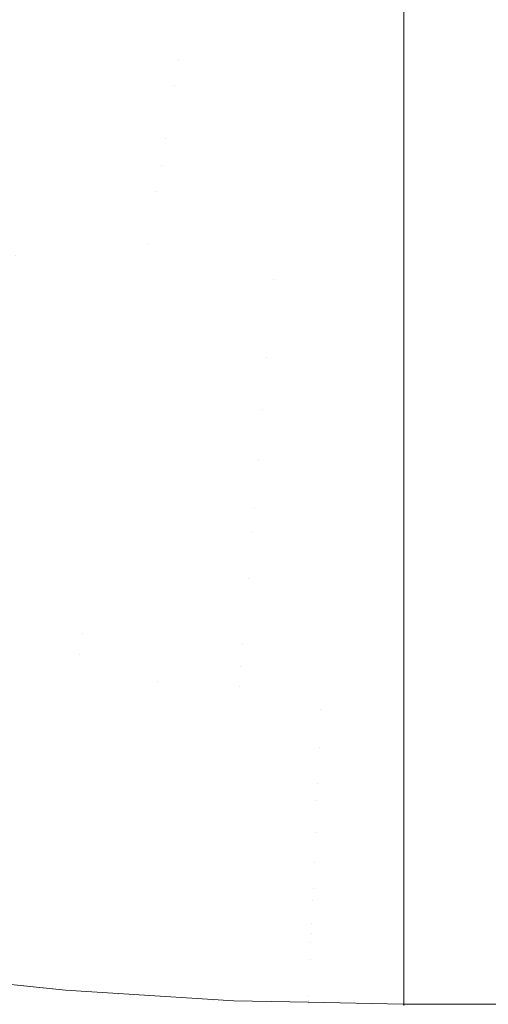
# Model space of a CAD drawing. Header units: centimetres. Extents: x -35.1 to 36.2, y 3.4 to 5.2.
# Tile 149 of 256: x -10.9076 to -10.8666, y 3.7002 to 3.7864. Entities that reach past the tile are written whole.
import ezdxf

# ---------------------------------------------------------------- set-up
doc = ezdxf.new("R2010")
doc.units = ezdxf.units.CM
doc.header["$LTSCALE"] = 2.54
doc.layers.add('Lucido design-1', color=7, linetype='Continuous')

# ---------------------------------------------------------------- blocks, each defined once
blk = doc.blocks.new('Gruppo-4-1')
at = {"color": 7, "linetype": 'Continuous', "lineweight": 9}
blk.add_3dface([(-34.952766, 5.100212, -1872.215514), (-34.952766, 3.500212, -1872.215514), (36.079692, 3.500212, -1872.215514), (36.079692, 5.100212, -1872.215514)], dxfattribs=at)
for points, invisible_edges in [([(-10.912124, 3.787899, -1872.616783), (-10.911364, 3.790137, -1872.616439), (-10.873967, 3.787159, -1872.61637), (-10.873967, 3.784337, -1872.616804)], 11), ([(-10.893654, 3.782936, -1872.617183), (-10.912887, 3.785653, -1872.617183), (-10.912124, 3.787899, -1872.616783)], 11), ([(-10.893654, 3.782936, -1872.617183), (-10.912124, 3.787899, -1872.616783), (-10.873967, 3.784337, -1872.616804)], 11), ([(-10.873967, 3.784337, -1872.616804), (-10.873967, 3.787159, -1872.61637), (12.000892, 3.787159, -1872.61637), (12.000892, 3.784337, -1872.616804)], 10), ([(-10.913653, 3.783399, -1872.617642), (-10.912887, 3.785653, -1872.617183), (-10.893654, 3.782936, -1872.617183), (-10.894041, 3.780629, -1872.617642)], 15), ([(-10.873967, 3.784337, -1872.616804), (-10.873967, 3.782847, -1872.617033), (-10.893654, 3.782936, -1872.617183)], 10), ([(12.000892, 3.784337, -1872.616804), (12.000892, 3.782847, -1872.617033), (-10.873967, 3.782847, -1872.617033), (-10.873967, 3.784337, -1872.616804)], 10), ([(-10.894041, 3.780629, -1872.617642), (-10.894429, 3.778318, -1872.61816), (-10.91442, 3.781142, -1872.61816), (-10.913653, 3.783399, -1872.617642)], 15), ([(-10.894041, 3.780629, -1872.617642), (-10.893654, 3.782936, -1872.617183), (-10.873967, 3.782019, -1872.617198), (-10.873967, 3.778568, -1872.617884)], 11), ([(-10.873967, 3.782847, -1872.617033), (-10.873967, 3.782019, -1872.617198), (-10.893654, 3.782936, -1872.617183)], 10), ([(-10.873967, 3.782019, -1872.617198), (-10.873967, 3.782847, -1872.617033), (12.000892, 3.782847, -1872.617033), (12.000892, 3.782019, -1872.617198)], 10), ([(12.000892, 3.782019, -1872.617198), (12.000892, 3.778568, -1872.617884), (-10.873967, 3.778568, -1872.617884), (-10.873967, 3.782019, -1872.617198)], 10), ([(-10.915188, 3.778881, -1872.618737), (-10.91442, 3.781142, -1872.61816), (-10.894429, 3.778318, -1872.61816), (-10.894818, 3.776003, -1872.618737)], 15), ([(-10.873967, 3.778568, -1872.617884), (-10.894429, 3.778318, -1872.61816), (-10.894041, 3.780629, -1872.617642)], 11), ([(-10.894818, 3.776003, -1872.618737), (-10.895206, 3.773689, -1872.619374), (-10.915956, 3.77662, -1872.619374), (-10.915188, 3.778881, -1872.618737)], 15), ([(-10.894818, 3.776003, -1872.618737), (-10.894429, 3.778318, -1872.61816), (-10.873967, 3.778568, -1872.617884), (-10.873967, 3.77433, -1872.618921)], 11), ([(12.000892, 3.77433, -1872.618921), (-10.873967, 3.77433, -1872.618921), (-10.873967, 3.778568, -1872.617884), (12.000892, 3.778568, -1872.617884)], 5), ([(-10.916723, 3.77436, -1872.620072), (-10.915956, 3.77662, -1872.619374), (-10.895206, 3.773689, -1872.619374), (-10.895595, 3.771375, -1872.620072)], 15), ([(-10.873967, 3.77433, -1872.618921), (-10.895206, 3.773689, -1872.619374), (-10.894818, 3.776003, -1872.618737)], 11), ([(-10.895595, 3.771375, -1872.620072), (-10.895983, 3.769066, -1872.620832), (-10.91749, 3.772104, -1872.620832), (-10.916723, 3.77436, -1872.620072)], 15), ([(-10.895206, 3.773689, -1872.619374), (-10.873967, 3.77433, -1872.618921), (-10.873967, 3.770141, -1872.620142)], 9), ([(12.000892, 3.770141, -1872.620142), (-10.873967, 3.770141, -1872.620142), (-10.873967, 3.77433, -1872.618921), (12.000892, 3.77433, -1872.618921)], 5), ([(-10.873967, 3.770141, -1872.620142), (-10.895595, 3.771375, -1872.620072), (-10.895206, 3.773689, -1872.619374)], 11), ([(-10.918254, 3.769854, -1872.621652), (-10.91749, 3.772104, -1872.620832), (-10.895983, 3.769066, -1872.620832), (-10.896369, 3.766762, -1872.621652)], 15), ([(-10.873967, 3.76601, -1872.621545), (-10.895983, 3.769066, -1872.620832), (-10.895595, 3.771375, -1872.620072)], 11), ([(-10.895595, 3.771375, -1872.620072), (-10.873967, 3.770141, -1872.620142), (-10.873967, 3.76601, -1872.621545)], 9), ([(-10.907983, 3.765786, -1872.622535), (-10.918254, 3.769854, -1872.621652), (-10.896369, 3.766762, -1872.621652)], 11), ([(12.000892, 3.76601, -1872.621545), (-10.873967, 3.76601, -1872.621545), (-10.873967, 3.770141, -1872.620142), (12.000892, 3.770141, -1872.620142)], 5), ([(-10.896369, 3.766762, -1872.621652), (-10.895983, 3.769066, -1872.620832), (-10.873967, 3.76601, -1872.621545), (-10.873967, 3.765718, -1872.621658)], 11), ([(-10.896369, 3.766762, -1872.621652), (-10.896754, 3.764467, -1872.622535), (-10.907983, 3.765786, -1872.622535)], 11), ([(-10.885394, 3.763669, -1872.622535), (-10.896754, 3.764467, -1872.622535), (-10.896369, 3.766762, -1872.621652)], 11), ([(-10.885394, 3.763669, -1872.622535), (-10.896369, 3.766762, -1872.621652), (-10.873967, 3.765718, -1872.621658)], 11), ([(-10.907983, 3.765786, -1872.622535), (-10.896754, 3.764467, -1872.622535), (-10.897138, 3.762183, -1872.62348), (-10.908555, 3.763524, -1872.62348)], 15), ([(-10.873967, 3.765718, -1872.621658), (-10.873967, 3.76341, -1872.622556), (-10.885394, 3.763669, -1872.622535)], 10), ([(-10.873967, 3.765718, -1872.621658), (-10.873967, 3.76601, -1872.621545), (12.000892, 3.76601, -1872.621545), (12.000892, 3.765718, -1872.621658)], 10), ([(12.000892, 3.765718, -1872.621658), (12.000892, 3.76341, -1872.622556), (-10.873967, 3.76341, -1872.622556), (-10.873967, 3.765718, -1872.621658)], 10), ([(-10.885586, 3.761372, -1872.62348), (-10.897138, 3.762183, -1872.62348), (-10.896754, 3.764467, -1872.622535), (-10.885394, 3.763669, -1872.622535)], 15), ([(-10.873967, 3.761944, -1872.623126), (-10.885586, 3.761372, -1872.62348), (-10.885394, 3.763669, -1872.622535)], 11), ([(-10.885394, 3.763669, -1872.622535), (-10.873967, 3.76341, -1872.622556), (-10.873967, 3.761944, -1872.623126)], 9), ([(-10.908555, 3.763524, -1872.62348), (-10.897138, 3.762183, -1872.62348), (-10.897519, 3.759912, -1872.624487), (-10.909124, 3.761275, -1872.624487)], 15), ([(12.000892, 3.76341, -1872.622556), (12.000892, 3.761944, -1872.623126), (-10.873967, 3.761944, -1872.623126), (-10.873967, 3.76341, -1872.622556)], 10), ([(-10.885778, 3.759087, -1872.624487), (-10.897519, 3.759912, -1872.624487), (-10.897138, 3.762183, -1872.62348), (-10.885586, 3.761372, -1872.62348)], 15), ([(-10.885586, 3.761372, -1872.62348), (-10.873967, 3.761944, -1872.623126), (-10.873967, 3.75795, -1872.624883), (-10.885778, 3.759087, -1872.624487)], 13), ([(12.000892, 3.75795, -1872.624883), (-10.873967, 3.75795, -1872.624883), (-10.873967, 3.761944, -1872.623126), (12.000892, 3.761944, -1872.623126)], 5), ([(-10.909124, 3.761275, -1872.624487), (-10.897519, 3.759912, -1872.624487), (-10.897898, 3.757656, -1872.625555), (-10.90969, 3.759041, -1872.625555)], 15), ([(-10.885967, 3.756818, -1872.625555), (-10.897898, 3.757656, -1872.625555), (-10.897519, 3.759912, -1872.624487), (-10.885778, 3.759087, -1872.624487)], 15), ([(-10.90969, 3.759041, -1872.625555), (-10.897898, 3.757656, -1872.625555), (-10.898274, 3.755418, -1872.626686), (-10.91025, 3.756825, -1872.626686)], 15), ([(-10.885778, 3.759087, -1872.624487), (-10.873967, 3.75795, -1872.624883), (-10.885967, 3.756818, -1872.625555)], 11), ([(-10.886156, 3.754567, -1872.626686), (-10.898274, 3.755418, -1872.626686), (-10.897898, 3.757656, -1872.625555), (-10.885967, 3.756818, -1872.625555)], 15), ([(-10.885967, 3.756818, -1872.625555), (-10.873967, 3.75795, -1872.624883), (-10.873967, 3.754037, -1872.626813)], 9), ([(12.000892, 3.754037, -1872.626813), (-10.873967, 3.754037, -1872.626813), (-10.873967, 3.75795, -1872.624883), (12.000892, 3.75795, -1872.624883)], 5), ([(-10.910806, 3.75463, -1872.627877), (-10.91025, 3.756825, -1872.626686), (-10.898274, 3.755418, -1872.626686), (-10.898646, 3.753201, -1872.627877)], 15), ([(-10.873967, 3.754037, -1872.626813), (-10.886156, 3.754567, -1872.626686), (-10.885967, 3.756818, -1872.625555)], 11), ([(-10.898646, 3.753201, -1872.627877), (-10.898274, 3.755418, -1872.626686), (-10.886156, 3.754567, -1872.626686), (-10.886343, 3.752337, -1872.627877)], 15), ([(-10.898646, 3.753201, -1872.627877), (-10.899014, 3.751006, -1872.62913), (-10.911356, 3.752456, -1872.62913), (-10.910806, 3.75463, -1872.627877)], 15), ([(-10.886343, 3.752337, -1872.627877), (-10.886156, 3.754567, -1872.626686), (-10.873967, 3.754037, -1872.626813)], 11), ([(-10.886343, 3.752337, -1872.627877), (-10.886527, 3.750129, -1872.62913), (-10.899014, 3.751006, -1872.62913), (-10.898646, 3.753201, -1872.627877)], 15), ([(-10.873967, 3.754037, -1872.626813), (-10.873967, 3.750212, -1872.628911), (-10.886343, 3.752337, -1872.627877)], 10), ([(12.000892, 3.750212, -1872.628911), (-10.873967, 3.750212, -1872.628911), (-10.873967, 3.754037, -1872.626813), (12.000892, 3.754037, -1872.626813)], 5), ([(-10.911899, 3.750308, -1872.630442), (-10.911356, 3.752456, -1872.62913), (-10.899014, 3.751006, -1872.62913), (-10.899378, 3.748837, -1872.630442)], 15), ([(-10.873967, 3.750212, -1872.628911), (-10.886527, 3.750129, -1872.62913), (-10.886343, 3.752337, -1872.627877)], 11), ([(-10.899378, 3.748837, -1872.630442), (-10.899014, 3.751006, -1872.62913), (-10.886527, 3.750129, -1872.62913), (-10.88671, 3.747947, -1872.630442)], 15), ([(-10.899378, 3.748837, -1872.630442), (-10.899738, 3.746695, -1872.631814), (-10.912436, 3.748187, -1872.631814), (-10.911899, 3.750308, -1872.630442)], 15), ([(-10.88671, 3.747947, -1872.630442), (-10.886527, 3.750129, -1872.62913), (-10.873967, 3.750212, -1872.628911), (-10.873967, 3.746482, -1872.631175)], 11), ([(12.000892, 3.746482, -1872.631175), (-10.873967, 3.746482, -1872.631175), (-10.873967, 3.750212, -1872.628911), (12.000892, 3.750212, -1872.628911)], 5), ([(-10.912965, 3.746096, -1872.633245), (-10.912436, 3.748187, -1872.631814), (-10.899738, 3.746695, -1872.631814), (-10.900092, 3.744583, -1872.633245)], 15), ([(-10.88671, 3.747947, -1872.630442), (-10.88689, 3.745793, -1872.631814), (-10.899738, 3.746695, -1872.631814), (-10.899378, 3.748837, -1872.630442)], 15), ([(-10.873967, 3.746482, -1872.631175), (-10.88689, 3.745793, -1872.631814), (-10.88671, 3.747947, -1872.630442)], 11), ([(-10.900092, 3.744583, -1872.633245), (-10.899738, 3.746695, -1872.631814), (-10.88689, 3.745793, -1872.631814), (-10.887068, 3.743669, -1872.633245)], 15), ([(-10.887068, 3.743669, -1872.633245), (-10.88689, 3.745793, -1872.631814), (-10.873967, 3.746482, -1872.631175), (-10.873967, 3.742854, -1872.633599)], 11), ([(12.000892, 3.742854, -1872.633599), (-10.873967, 3.742854, -1872.633599), (-10.873967, 3.746482, -1872.631175), (12.000892, 3.746482, -1872.631175)], 5), ([(-10.900092, 3.744583, -1872.633245), (-10.900441, 3.742504, -1872.634734), (-10.913486, 3.744037, -1872.634734), (-10.912965, 3.746096, -1872.633245)], 15), ([(-10.887068, 3.743669, -1872.633245), (-10.887243, 3.741577, -1872.634734), (-10.900441, 3.742504, -1872.634734), (-10.900092, 3.744583, -1872.633245)], 15), ([(-10.913999, 3.742012, -1872.636279), (-10.913486, 3.744037, -1872.634734), (-10.900441, 3.742504, -1872.634734), (-10.900785, 3.740459, -1872.636279)], 15), ([(-10.873967, 3.742854, -1872.633599), (-10.887243, 3.741577, -1872.634734), (-10.887068, 3.743669, -1872.633245)], 11), ([(-10.887243, 3.741577, -1872.634734), (-10.873967, 3.742854, -1872.633599), (-10.873967, 3.739336, -1872.636179)], 9), ([(12.000892, 3.739336, -1872.636179), (-10.873967, 3.739336, -1872.636179), (-10.873967, 3.742854, -1872.633599), (12.000892, 3.742854, -1872.633599)], 5), ([(-10.900785, 3.740459, -1872.636279), (-10.901122, 3.738451, -1872.637879), (-10.914502, 3.740023, -1872.637879), (-10.913999, 3.742012, -1872.636279)], 15), ([(-10.900785, 3.740459, -1872.636279), (-10.900441, 3.742504, -1872.634734), (-10.887243, 3.741577, -1872.634734), (-10.887415, 3.73952, -1872.636279)], 15), ([(-10.873967, 3.739336, -1872.636179), (-10.887415, 3.73952, -1872.636279), (-10.887243, 3.741577, -1872.634734)], 11), ([(-10.887415, 3.73952, -1872.636279), (-10.887584, 3.7375, -1872.637879), (-10.901122, 3.738451, -1872.637879), (-10.900785, 3.740459, -1872.636279)], 15), ([(-10.914995, 3.738073, -1872.639533), (-10.914502, 3.740023, -1872.637879), (-10.901122, 3.738451, -1872.637879), (-10.901452, 3.736482, -1872.639533)], 15), ([(-10.887584, 3.7375, -1872.637879), (-10.887415, 3.73952, -1872.636279), (-10.873967, 3.739336, -1872.636179)], 11), ([(-10.873967, 3.739336, -1872.636179), (-10.873967, 3.735933, -1872.63891), (-10.887584, 3.7375, -1872.637879)], 10), ([(12.000892, 3.735933, -1872.63891), (-10.873967, 3.735933, -1872.63891), (-10.873967, 3.739336, -1872.636179), (12.000892, 3.739336, -1872.636179)], 5), ([(-10.901452, 3.736482, -1872.639533), (-10.901776, 3.734554, -1872.641239), (-10.915479, 3.736164, -1872.641239), (-10.914995, 3.738073, -1872.639533)], 15), ([(-10.901452, 3.736482, -1872.639533), (-10.901122, 3.738451, -1872.637879), (-10.887584, 3.7375, -1872.637879), (-10.88775, 3.73552, -1872.639533)], 15), ([(-10.88775, 3.73552, -1872.639533), (-10.887584, 3.7375, -1872.637879), (-10.873967, 3.735933, -1872.63891)], 11), ([(-10.915951, 3.734298, -1872.642997), (-10.915479, 3.736164, -1872.641239), (-10.901776, 3.734554, -1872.641239), (-10.902092, 3.732669, -1872.642997)], 15), ([(-10.88775, 3.73552, -1872.639533), (-10.887912, 3.733581, -1872.641239), (-10.901776, 3.734554, -1872.641239), (-10.901452, 3.736482, -1872.639533)], 15), ([(-10.873967, 3.735933, -1872.63891), (-10.873967, 3.732653, -1872.641786), (-10.887912, 3.733581, -1872.641239), (-10.88775, 3.73552, -1872.639533)], 14), ([(12.000892, 3.732653, -1872.641786), (-10.873967, 3.732653, -1872.641786), (-10.873967, 3.735933, -1872.63891), (12.000892, 3.735933, -1872.63891)], 5), ([(-10.909432, 3.731573, -1872.644803), (-10.915951, 3.734298, -1872.642997), (-10.902092, 3.732669, -1872.642997)], 11), ([(-10.902092, 3.732669, -1872.642997), (-10.901776, 3.734554, -1872.641239), (-10.887912, 3.733581, -1872.641239), (-10.888071, 3.731685, -1872.642997)], 15), ([(-10.888071, 3.731685, -1872.642997), (-10.887912, 3.733581, -1872.641239), (-10.873967, 3.732653, -1872.641786)], 11), ([(-10.902092, 3.732669, -1872.642997), (-10.902401, 3.73083, -1872.644803), (-10.909432, 3.731573, -1872.644803)], 11), ([(-10.888071, 3.731685, -1872.642997), (-10.888226, 3.729834, -1872.644803), (-10.902401, 3.73083, -1872.644803), (-10.902092, 3.732669, -1872.642997)], 15), ([(-10.873967, 3.732653, -1872.641786), (-10.873967, 3.731371, -1872.643013), (-10.888071, 3.731685, -1872.642997)], 10), ([(12.000892, 3.732653, -1872.641786), (12.000892, 3.729501, -1872.644803), (-10.873967, 3.729501, -1872.644803), (-10.873967, 3.731371, -1872.643013)], 10), ([(-10.873967, 3.731371, -1872.643013), (-10.873967, 3.732653, -1872.641786), (12.000892, 3.732653, -1872.641786)], 10), ([(-10.873967, 3.729501, -1872.644803), (-10.888226, 3.729834, -1872.644803), (-10.888071, 3.731685, -1872.642997)], 11), ([(-10.888071, 3.731685, -1872.642997), (-10.873967, 3.731371, -1872.643013), (-10.873967, 3.729501, -1872.644803)], 9), ([(-10.909432, 3.731573, -1872.644803), (-10.902401, 3.73083, -1872.644803), (-10.902702, 3.729037, -1872.646657), (-10.909807, 3.729788, -1872.646657)], 15), ([(-10.895555, 3.728451, -1872.646657), (-10.902702, 3.729037, -1872.646657), (-10.902401, 3.73083, -1872.644803)], 11), ([(-10.895555, 3.728451, -1872.646657), (-10.902401, 3.73083, -1872.644803), (-10.888226, 3.729834, -1872.644803)], 11), ([(-10.909807, 3.729788, -1872.646657), (-10.902702, 3.729037, -1872.646657), (-10.902995, 3.727294, -1872.648557), (-10.910172, 3.728052, -1872.648557)], 15), ([(-10.888226, 3.729834, -1872.644803), (-10.888377, 3.728031, -1872.646657), (-10.895555, 3.728451, -1872.646657)], 11), ([(-10.873967, 3.727711, -1872.646673), (-10.888377, 3.728031, -1872.646657), (-10.888226, 3.729834, -1872.644803)], 11), ([(-10.888226, 3.729834, -1872.644803), (-10.873967, 3.729501, -1872.644803), (-10.873967, 3.727711, -1872.646673)], 9), ([(-10.873967, 3.727711, -1872.646673), (-10.873967, 3.729501, -1872.644803), (12.000892, 3.729501, -1872.644803), (12.000892, 3.727711, -1872.646673)], 10), ([(-10.895775, 3.726702, -1872.648557), (-10.902995, 3.727294, -1872.648557), (-10.902702, 3.729037, -1872.646657), (-10.895555, 3.728451, -1872.646657)], 15), ([(-10.895555, 3.728451, -1872.646657), (-10.888377, 3.728031, -1872.646657), (-10.888523, 3.726277, -1872.648557), (-10.895775, 3.726702, -1872.648557)], 15), ([(-10.910172, 3.728052, -1872.648557), (-10.902995, 3.727294, -1872.648557), (-10.903279, 3.7256, -1872.6505), (-10.910527, 3.726366, -1872.6505)], 15), ([(-10.873967, 3.726484, -1872.647955), (-10.888523, 3.726277, -1872.648557), (-10.888377, 3.728031, -1872.646657)], 11), ([(-10.888377, 3.728031, -1872.646657), (-10.873967, 3.727711, -1872.646673), (-10.873967, 3.726484, -1872.647955)], 9), ([(12.000892, 3.727711, -1872.646673), (12.000892, 3.726484, -1872.647955), (-10.873967, 3.726484, -1872.647955), (-10.873967, 3.727711, -1872.646673)], 10), ([(-10.895989, 3.725002, -1872.6505), (-10.903279, 3.7256, -1872.6505), (-10.902995, 3.727294, -1872.648557), (-10.895775, 3.726702, -1872.648557)], 15), ([(-10.895775, 3.726702, -1872.648557), (-10.888523, 3.726277, -1872.648557), (-10.888666, 3.724574, -1872.6505), (-10.895989, 3.725002, -1872.6505)], 15), ([(-10.881251, 3.726022, -1872.648557), (-10.888523, 3.726277, -1872.648557), (-10.873967, 3.726484, -1872.647955)], 11), ([(-10.873967, 3.726484, -1872.647955), (-10.873967, 3.725948, -1872.648566), (-10.881251, 3.726022, -1872.648557)], 10), ([(-10.873967, 3.725948, -1872.648566), (-10.873967, 3.726484, -1872.647955), (12.000892, 3.726484, -1872.647955), (12.000892, 3.725948, -1872.648566)], 10), ([(-10.910527, 3.726366, -1872.6505), (-10.903279, 3.7256, -1872.6505), (-10.903555, 3.723959, -1872.652484), (-10.910871, 3.724732, -1872.652484)], 15), ([(-10.896196, 3.723356, -1872.652484), (-10.903555, 3.723959, -1872.652484), (-10.903279, 3.7256, -1872.6505), (-10.895989, 3.725002, -1872.6505)], 15), ([(-10.881322, 3.724317, -1872.6505), (-10.888666, 3.724574, -1872.6505), (-10.888523, 3.726277, -1872.648557), (-10.881251, 3.726022, -1872.648557)], 15), ([(-10.881251, 3.726022, -1872.648557), (-10.873967, 3.725948, -1872.648566), (-10.873967, 3.723608, -1872.651235), (-10.881322, 3.724317, -1872.6505)], 13), ([(12.000892, 3.725948, -1872.648566), (12.000892, 3.723608, -1872.651235), (-10.873967, 3.723608, -1872.651235), (-10.873967, 3.725948, -1872.648566)], 10), ([(-10.895989, 3.725002, -1872.6505), (-10.888666, 3.724574, -1872.6505), (-10.888804, 3.722923, -1872.652484), (-10.896196, 3.723356, -1872.652484)], 15), ([(-10.910871, 3.724732, -1872.652484), (-10.903555, 3.723959, -1872.652484), (-10.903821, 3.722371, -1872.654508), (-10.911203, 3.723151, -1872.654508)], 15), ([(-10.896396, 3.721762, -1872.654508), (-10.903821, 3.722371, -1872.654508), (-10.903555, 3.723959, -1872.652484), (-10.896196, 3.723356, -1872.652484)], 15), ([(-10.881391, 3.722663, -1872.652484), (-10.888804, 3.722923, -1872.652484), (-10.888666, 3.724574, -1872.6505), (-10.881322, 3.724317, -1872.6505)], 15), ([(-10.881322, 3.724317, -1872.6505), (-10.873967, 3.723608, -1872.651235), (-10.881391, 3.722663, -1872.652484)], 11), ([(-10.911203, 3.723151, -1872.654508), (-10.903821, 3.722371, -1872.654508), (-10.904078, 3.720838, -1872.656569), (-10.911524, 3.721625, -1872.656569)], 15), ([(-10.896196, 3.723356, -1872.652484), (-10.888804, 3.722923, -1872.652484), (-10.888938, 3.721326, -1872.654508), (-10.896396, 3.721762, -1872.654508)], 15), ([(-10.881391, 3.722663, -1872.652484), (-10.873967, 3.723608, -1872.651235), (-10.873967, 3.720877, -1872.654638)], 9), ([(12.000892, 3.720877, -1872.654638), (-10.873967, 3.720877, -1872.654638), (-10.873967, 3.723608, -1872.651235), (12.000892, 3.723608, -1872.651235)], 5), ([(-10.896589, 3.720224, -1872.656569), (-10.904078, 3.720838, -1872.656569), (-10.903821, 3.722371, -1872.654508), (-10.896396, 3.721762, -1872.654508)], 15), ([(-10.881458, 3.721064, -1872.654508), (-10.888938, 3.721326, -1872.654508), (-10.888804, 3.722923, -1872.652484), (-10.881391, 3.722663, -1872.652484)], 15), ([(-10.873967, 3.720877, -1872.654638), (-10.881458, 3.721064, -1872.654508), (-10.881391, 3.722663, -1872.652484)], 11), ([(-10.911524, 3.721625, -1872.656569), (-10.904078, 3.720838, -1872.656569), (-10.904326, 3.719362, -1872.658665), (-10.911833, 3.720155, -1872.658665)], 15), ([(-10.896396, 3.721762, -1872.654508), (-10.888938, 3.721326, -1872.654508), (-10.889067, 3.719784, -1872.656569), (-10.896589, 3.720224, -1872.656569)], 15), ([(-10.881522, 3.71952, -1872.656569), (-10.889067, 3.719784, -1872.656569), (-10.888938, 3.721326, -1872.654508), (-10.881458, 3.721064, -1872.654508)], 15), ([(-10.896775, 3.718742, -1872.658665), (-10.904326, 3.719362, -1872.658665), (-10.904078, 3.720838, -1872.656569), (-10.896589, 3.720224, -1872.656569)], 15), ([(-10.881522, 3.71952, -1872.656569), (-10.881458, 3.721064, -1872.654508), (-10.873967, 3.720877, -1872.654638)], 11), ([(-10.873967, 3.720877, -1872.654638), (-10.873967, 3.718297, -1872.658156), (-10.881522, 3.71952, -1872.656569)], 10), ([(12.000892, 3.718297, -1872.658156), (-10.873967, 3.718297, -1872.658156), (-10.873967, 3.720877, -1872.654638), (12.000892, 3.720877, -1872.654638)], 5), ([(-10.911833, 3.720155, -1872.658665), (-10.904326, 3.719362, -1872.658665), (-10.904565, 3.717942, -1872.660793), (-10.91213, 3.718741, -1872.660793)], 15), ([(-10.896589, 3.720224, -1872.656569), (-10.889067, 3.719784, -1872.656569), (-10.889191, 3.718299, -1872.658665), (-10.896775, 3.718742, -1872.658665)], 15), ([(-10.881585, 3.718032, -1872.658665), (-10.889191, 3.718299, -1872.658665), (-10.889067, 3.719784, -1872.656569), (-10.881522, 3.71952, -1872.656569)], 15), ([(-10.91213, 3.718741, -1872.660793), (-10.904565, 3.717942, -1872.660793), (-10.904793, 3.716581, -1872.662952), (-10.912416, 3.717386, -1872.662952)], 15), ([(-10.896954, 3.717318, -1872.660793), (-10.904565, 3.717942, -1872.660793), (-10.904326, 3.719362, -1872.658665), (-10.896775, 3.718742, -1872.658665)], 15), ([(-10.896775, 3.718742, -1872.658665), (-10.889191, 3.718299, -1872.658665), (-10.889311, 3.716871, -1872.660793), (-10.896954, 3.717318, -1872.660793)], 15), ([(-10.881522, 3.71952, -1872.656569), (-10.873967, 3.718297, -1872.658156), (-10.881585, 3.718032, -1872.658665)], 11), ([(-10.897126, 3.715952, -1872.662952), (-10.904793, 3.716581, -1872.662952), (-10.904565, 3.717942, -1872.660793), (-10.896954, 3.717318, -1872.660793)], 15), ([(-10.881644, 3.716602, -1872.660793), (-10.889311, 3.716871, -1872.660793), (-10.889191, 3.718299, -1872.658665), (-10.881585, 3.718032, -1872.658665)], 15), ([(-10.881585, 3.718032, -1872.658665), (-10.873967, 3.718297, -1872.658156), (-10.873967, 3.715873, -1872.661784), (-10.881644, 3.716602, -1872.660793)], 13), ([(12.000892, 3.715873, -1872.661784), (-10.873967, 3.715873, -1872.661784), (-10.873967, 3.718297, -1872.658156), (12.000892, 3.718297, -1872.658156)], 5), ([(-10.912416, 3.717386, -1872.662952), (-10.904793, 3.716581, -1872.662952), (-10.905012, 3.715278, -1872.665138), (-10.912688, 3.716089, -1872.665138)], 15), ([(-10.896954, 3.717318, -1872.660793), (-10.889311, 3.716871, -1872.660793), (-10.889425, 3.715501, -1872.662952), (-10.897126, 3.715952, -1872.662952)], 15), ([(-10.89729, 3.714645, -1872.665138), (-10.905012, 3.715278, -1872.665138), (-10.904793, 3.716581, -1872.662952), (-10.897126, 3.715952, -1872.662952)], 15), ([(-10.881702, 3.715231, -1872.662952), (-10.889425, 3.715501, -1872.662952), (-10.889311, 3.716871, -1872.660793), (-10.881644, 3.716602, -1872.660793)], 15), ([(-10.881644, 3.716602, -1872.660793), (-10.873967, 3.715873, -1872.661784), (-10.881702, 3.715231, -1872.662952)], 11), ([(-10.912688, 3.716089, -1872.665138), (-10.905012, 3.715278, -1872.665138), (-10.90522, 3.714035, -1872.66735), (-10.912948, 3.714852, -1872.66735)], 15), ([(-10.897447, 3.713398, -1872.66735), (-10.90522, 3.714035, -1872.66735), (-10.905012, 3.715278, -1872.665138), (-10.89729, 3.714645, -1872.665138)], 15), ([(-10.897126, 3.715952, -1872.662952), (-10.889425, 3.715501, -1872.662952), (-10.889535, 3.714191, -1872.665138), (-10.89729, 3.714645, -1872.665138)], 15), ([(-10.881757, 3.713919, -1872.665138), (-10.889535, 3.714191, -1872.665138), (-10.889425, 3.715501, -1872.662952), (-10.881702, 3.715231, -1872.662952)], 15), ([(-10.881702, 3.715231, -1872.662952), (-10.873967, 3.715873, -1872.661784), (-10.873967, 3.713609, -1872.665514), (-10.881757, 3.713919, -1872.665138)], 13), ([(12.000892, 3.713609, -1872.665514), (-10.873967, 3.713609, -1872.665514), (-10.873967, 3.715873, -1872.661784), (12.000892, 3.715873, -1872.661784)], 5), ([(-10.912948, 3.714852, -1872.66735), (-10.90522, 3.714035, -1872.66735), (-10.905419, 3.712853, -1872.669585), (-10.913196, 3.713675, -1872.669585)], 15), ([(-10.89729, 3.714645, -1872.665138), (-10.889535, 3.714191, -1872.665138), (-10.889639, 3.712941, -1872.66735), (-10.897447, 3.713398, -1872.66735)], 15), ([(-10.913196, 3.713675, -1872.669585), (-10.905419, 3.712853, -1872.669585), (-10.905607, 3.711732, -1872.67184), (-10.913431, 3.712558, -1872.67184)], 15), ([(-10.897596, 3.712212, -1872.669585), (-10.905419, 3.712853, -1872.669585), (-10.90522, 3.714035, -1872.66735), (-10.897447, 3.713398, -1872.66735)], 15), ([(-10.881809, 3.712667, -1872.66735), (-10.889639, 3.712941, -1872.66735), (-10.889535, 3.714191, -1872.665138), (-10.881757, 3.713919, -1872.665138)], 15), ([(-10.881757, 3.713919, -1872.665138), (-10.873967, 3.713609, -1872.665514), (-10.881809, 3.712667, -1872.66735)], 11), ([(-10.881809, 3.712667, -1872.66735), (-10.873967, 3.713609, -1872.665514), (-10.873967, 3.711511, -1872.669339)], 9), ([(12.000892, 3.711511, -1872.669339), (-10.873967, 3.711511, -1872.669339), (-10.873967, 3.713609, -1872.665514), (12.000892, 3.713609, -1872.665514)], 5), ([(-10.897738, 3.711086, -1872.67184), (-10.905607, 3.711732, -1872.67184), (-10.905419, 3.712853, -1872.669585), (-10.897596, 3.712212, -1872.669585)], 15), ([(-10.897447, 3.713398, -1872.66735), (-10.889639, 3.712941, -1872.66735), (-10.889739, 3.711752, -1872.669585), (-10.897596, 3.712212, -1872.669585)], 15), ([(-10.881859, 3.711476, -1872.669585), (-10.889739, 3.711752, -1872.669585), (-10.889639, 3.712941, -1872.66735), (-10.881809, 3.712667, -1872.66735)], 15), ([(-10.873967, 3.711511, -1872.669339), (-10.881859, 3.711476, -1872.669585), (-10.881809, 3.712667, -1872.66735)], 11), ([(-10.913431, 3.712558, -1872.67184), (-10.905607, 3.711732, -1872.67184), (-10.905785, 3.710671, -1872.674113), (-10.913653, 3.711502, -1872.674113)], 15), ([(-10.897596, 3.712212, -1872.669585), (-10.889739, 3.711752, -1872.669585), (-10.889833, 3.710624, -1872.67184), (-10.897738, 3.711086, -1872.67184)], 15), ([(-10.913653, 3.711502, -1872.674113), (-10.905785, 3.710671, -1872.674113), (-10.905953, 3.709672, -1872.676402), (-10.913862, 3.710508, -1872.676402)], 15), ([(-10.897871, 3.710022, -1872.674113), (-10.905785, 3.710671, -1872.674113), (-10.905607, 3.711732, -1872.67184), (-10.897738, 3.711086, -1872.67184)], 15), ([(-10.897738, 3.711086, -1872.67184), (-10.889833, 3.710624, -1872.67184), (-10.889923, 3.709557, -1872.674113), (-10.897871, 3.710022, -1872.674113)], 15), ([(-10.881906, 3.710346, -1872.67184), (-10.889833, 3.710624, -1872.67184), (-10.889739, 3.711752, -1872.669585), (-10.881859, 3.711476, -1872.669585)], 15), ([(-10.873967, 3.711511, -1872.669339), (-10.873967, 3.709581, -1872.673252), (-10.881906, 3.710346, -1872.67184)], 10), ([(-10.881906, 3.710346, -1872.67184), (-10.881859, 3.711476, -1872.669585), (-10.873967, 3.711511, -1872.669339)], 11), ([(12.000892, 3.709581, -1872.673252), (-10.873967, 3.709581, -1872.673252), (-10.873967, 3.711511, -1872.669339), (12.000892, 3.711511, -1872.669339)], 5), ([(-10.913862, 3.710508, -1872.676402), (-10.905953, 3.709672, -1872.676402), (-10.90611, 3.708735, -1872.678705), (-10.914058, 3.709575, -1872.678705)], 15), ([(-10.897997, 3.70902, -1872.676402), (-10.905953, 3.709672, -1872.676402), (-10.905785, 3.710671, -1872.674113), (-10.897871, 3.710022, -1872.674113)], 15), ([(-10.881951, 3.709278, -1872.674113), (-10.889923, 3.709557, -1872.674113), (-10.889833, 3.710624, -1872.67184), (-10.881906, 3.710346, -1872.67184)], 15), ([(-10.881906, 3.710346, -1872.67184), (-10.873967, 3.709581, -1872.673252), (-10.881951, 3.709278, -1872.674113)], 11), ([(-10.914242, 3.708703, -1872.681018), (-10.914058, 3.709575, -1872.678705), (-10.90611, 3.708735, -1872.678705), (-10.906257, 3.707859, -1872.681018)], 15), ([(-10.898116, 3.708079, -1872.678705), (-10.90611, 3.708735, -1872.678705), (-10.905953, 3.709672, -1872.676402), (-10.897997, 3.70902, -1872.676402)], 15), ([(-10.897871, 3.710022, -1872.674113), (-10.889923, 3.709557, -1872.674113), (-10.890007, 3.708553, -1872.676402), (-10.897997, 3.70902, -1872.676402)], 15), ([(-10.881993, 3.708272, -1872.676402), (-10.890007, 3.708553, -1872.676402), (-10.889923, 3.709557, -1872.674113), (-10.881951, 3.709278, -1872.674113)], 15), ([(-10.881951, 3.709278, -1872.674113), (-10.873967, 3.709581, -1872.673252), (-10.873967, 3.707824, -1872.677246), (-10.881993, 3.708272, -1872.676402)], 13), ([(12.000892, 3.707824, -1872.677246), (-10.873967, 3.707824, -1872.677246), (-10.873967, 3.709581, -1872.673252), (12.000892, 3.709581, -1872.673252)], 5), ([(-10.906257, 3.707859, -1872.681018), (-10.906394, 3.707045, -1872.683339), (-10.914412, 3.707892, -1872.683339), (-10.914242, 3.708703, -1872.681018)], 15), ([(-10.906257, 3.707859, -1872.681018), (-10.90611, 3.708735, -1872.678705), (-10.898116, 3.708079, -1872.678705), (-10.898226, 3.7072, -1872.681018)], 15), ([(-10.897997, 3.70902, -1872.676402), (-10.890007, 3.708553, -1872.676402), (-10.890086, 3.70761, -1872.678705), (-10.898116, 3.708079, -1872.678705)], 15), ([(-10.882032, 3.707327, -1872.678705), (-10.890086, 3.70761, -1872.678705), (-10.890007, 3.708553, -1872.676402), (-10.881993, 3.708272, -1872.676402)], 15), ([(-10.91457, 3.707141, -1872.685667), (-10.914412, 3.707892, -1872.683339), (-10.906394, 3.707045, -1872.683339), (-10.90652, 3.706291, -1872.685667)], 15), ([(-10.898226, 3.7072, -1872.681018), (-10.898329, 3.706383, -1872.683339), (-10.906394, 3.707045, -1872.683339), (-10.906257, 3.707859, -1872.681018)], 15), ([(-10.898226, 3.7072, -1872.681018), (-10.898116, 3.708079, -1872.678705), (-10.890086, 3.70761, -1872.678705), (-10.890159, 3.706729, -1872.681018)], 15), ([(-10.890159, 3.706729, -1872.681018), (-10.890086, 3.70761, -1872.678705), (-10.882032, 3.707327, -1872.678705), (-10.882069, 3.706445, -1872.681018)], 15), ([(-10.881993, 3.708272, -1872.676402), (-10.873967, 3.707824, -1872.677246), (-10.882032, 3.707327, -1872.678705)], 11), ([(-10.882032, 3.707327, -1872.678705), (-10.873967, 3.707824, -1872.677246), (-10.873967, 3.706243, -1872.681312)], 9), ([(12.000892, 3.706243, -1872.681312), (-10.873967, 3.706243, -1872.681312), (-10.873967, 3.707824, -1872.677246), (12.000892, 3.707824, -1872.677246)], 5), ([(-10.90652, 3.706291, -1872.685667), (-10.906637, 3.705598, -1872.687998), (-10.914715, 3.706452, -1872.687998), (-10.91457, 3.707141, -1872.685667)], 15), ([(-10.90652, 3.706291, -1872.685667), (-10.906394, 3.707045, -1872.683339), (-10.898329, 3.706383, -1872.683339), (-10.898424, 3.705627, -1872.685667)], 15), ([(-10.890159, 3.706729, -1872.681018), (-10.890228, 3.705909, -1872.683339), (-10.898329, 3.706383, -1872.683339), (-10.898226, 3.7072, -1872.681018)], 15), ([(-10.882069, 3.706445, -1872.681018), (-10.882103, 3.705625, -1872.683339), (-10.890228, 3.705909, -1872.683339), (-10.890159, 3.706729, -1872.681018)], 15), ([(-10.873967, 3.706243, -1872.681312), (-10.882069, 3.706445, -1872.681018), (-10.882032, 3.707327, -1872.678705)], 11), ([(-10.906743, 3.704966, -1872.690331), (-10.906839, 3.704394, -1872.692664), (-10.914967, 3.705252, -1872.692664), (-10.914847, 3.705822, -1872.690331)], 15), ([(-10.914847, 3.705822, -1872.690331), (-10.914715, 3.706452, -1872.687998), (-10.906637, 3.705598, -1872.687998), (-10.906743, 3.704966, -1872.690331)], 15), ([(-10.898424, 3.705627, -1872.685667), (-10.898511, 3.704932, -1872.687998), (-10.906637, 3.705598, -1872.687998), (-10.90652, 3.706291, -1872.685667)], 15), ([(-10.898424, 3.705627, -1872.685667), (-10.898329, 3.706383, -1872.683339), (-10.890228, 3.705909, -1872.683339), (-10.890291, 3.705152, -1872.685667)], 15), ([(-10.890291, 3.705152, -1872.685667), (-10.890228, 3.705909, -1872.683339), (-10.882103, 3.705625, -1872.683339), (-10.882135, 3.704866, -1872.685667)], 15), ([(-10.873967, 3.706243, -1872.681312), (-10.882103, 3.705625, -1872.683339), (-10.882069, 3.706445, -1872.681018)], 11), ([(-10.882103, 3.705625, -1872.683339), (-10.873967, 3.706243, -1872.681312), (-10.873967, 3.70484, -1872.685443)], 9), ([(12.000892, 3.70484, -1872.685443), (-10.873967, 3.70484, -1872.685443), (-10.873967, 3.706243, -1872.681312), (12.000892, 3.706243, -1872.681312)], 5), ([(-10.915075, 3.704741, -1872.694993), (-10.914967, 3.705252, -1872.692664), (-10.906839, 3.704394, -1872.692664), (-10.906925, 3.70388, -1872.694993)], 15), ([(-10.898591, 3.704298, -1872.690331), (-10.898663, 3.703723, -1872.692664), (-10.906839, 3.704394, -1872.692664), (-10.906743, 3.704966, -1872.690331)], 15), ([(-10.906743, 3.704966, -1872.690331), (-10.906637, 3.705598, -1872.687998), (-10.898511, 3.704932, -1872.687998), (-10.898591, 3.704298, -1872.690331)], 15), ([(-10.898591, 3.704298, -1872.690331), (-10.898511, 3.704932, -1872.687998), (-10.89035, 3.704455, -1872.687998), (-10.890403, 3.703819, -1872.690331)], 15), ([(-10.890291, 3.705152, -1872.685667), (-10.89035, 3.704455, -1872.687998), (-10.898511, 3.704932, -1872.687998), (-10.898424, 3.705627, -1872.685667)], 15), ([(-10.882135, 3.704866, -1872.685667), (-10.882164, 3.704168, -1872.687998), (-10.89035, 3.704455, -1872.687998), (-10.890291, 3.705152, -1872.685667)], 15), ([(-10.873967, 3.70484, -1872.685443), (-10.882135, 3.704866, -1872.685667), (-10.882103, 3.705625, -1872.683339)], 11), ([(-10.915253, 3.703892, -1872.699636), (-10.91517, 3.704288, -1872.697318), (-10.907002, 3.703425, -1872.697318), (-10.907068, 3.703027, -1872.699636)], 15), ([(-10.906925, 3.70388, -1872.694993), (-10.907002, 3.703425, -1872.697318), (-10.91517, 3.704288, -1872.697318), (-10.915075, 3.704741, -1872.694993)], 15), ([(-10.906925, 3.70388, -1872.694993), (-10.906839, 3.704394, -1872.692664), (-10.898663, 3.703723, -1872.692664), (-10.898728, 3.703208, -1872.694993)], 15), ([(-10.890403, 3.703819, -1872.690331), (-10.890451, 3.703243, -1872.692664), (-10.898663, 3.703723, -1872.692664), (-10.898591, 3.704298, -1872.690331)], 15), ([(-10.890403, 3.703819, -1872.690331), (-10.89035, 3.704455, -1872.687998), (-10.882164, 3.704168, -1872.687998), (-10.882191, 3.703531, -1872.690331)], 15), ([(-10.882191, 3.703531, -1872.690331), (-10.882164, 3.704168, -1872.687998), (-10.873967, 3.703619, -1872.689632)], 11), ([(-10.882164, 3.704168, -1872.687998), (-10.882135, 3.704866, -1872.685667), (-10.873967, 3.70484, -1872.685443)], 11), ([(-10.873967, 3.70484, -1872.685443), (-10.873967, 3.703619, -1872.689632), (-10.882164, 3.704168, -1872.687998)], 10), ([(12.000892, 3.703619, -1872.689632), (-10.873967, 3.703619, -1872.689632), (-10.873967, 3.70484, -1872.685443), (12.000892, 3.70484, -1872.685443)], 5), ([(-10.907174, 3.702401, -1872.704243), (-10.907212, 3.70217, -1872.706529), (-10.915433, 3.703038, -1872.706529), (-10.915385, 3.703268, -1872.704243)], 15), ([(-10.915385, 3.703268, -1872.704243), (-10.915325, 3.703552, -1872.701944), (-10.907126, 3.702686, -1872.701944), (-10.907174, 3.702401, -1872.704243)], 15), ([(-10.907068, 3.703027, -1872.699636), (-10.907126, 3.702686, -1872.701944), (-10.915325, 3.703552, -1872.701944), (-10.915253, 3.703892, -1872.699636)], 15), ([(-10.907068, 3.703027, -1872.699636), (-10.907002, 3.703425, -1872.697318), (-10.898785, 3.702751, -1872.697318), (-10.898835, 3.702352, -1872.699636)], 15), ([(-10.898728, 3.703208, -1872.694993), (-10.898785, 3.702751, -1872.697318), (-10.907002, 3.703425, -1872.697318), (-10.906925, 3.70388, -1872.694993)], 15), ([(-10.890494, 3.702726, -1872.694993), (-10.890533, 3.702268, -1872.697318), (-10.898785, 3.702751, -1872.697318), (-10.898728, 3.703208, -1872.694993)], 15), ([(-10.898728, 3.703208, -1872.694993), (-10.898663, 3.703723, -1872.692664), (-10.890451, 3.703243, -1872.692664), (-10.890494, 3.702726, -1872.694993)], 15), ([(-10.890494, 3.702726, -1872.694993), (-10.890451, 3.703243, -1872.692664), (-10.882215, 3.702954, -1872.692664), (-10.882237, 3.702437, -1872.694993)], 15), ([(-10.882191, 3.703531, -1872.690331), (-10.882215, 3.702954, -1872.692664), (-10.890451, 3.703243, -1872.692664), (-10.890403, 3.703819, -1872.690331)], 15), ([(-10.873967, 3.703619, -1872.689632), (-10.873967, 3.702582, -1872.69387), (-10.882215, 3.702954, -1872.692664), (-10.882191, 3.703531, -1872.690331)], 14), ([(12.000892, 3.702582, -1872.69387), (-10.873967, 3.702582, -1872.69387), (-10.873967, 3.703619, -1872.689632), (12.000892, 3.703619, -1872.689632)], 5), ([(-10.903606, 3.701443, -1872.915514), (-10.915512, 3.702684, -1872.915514), (-10.918205, 3.702965, -1872.715514), (-10.907274, 3.701825, -1872.715514)], 10), ([(-10.907276, 3.701793, -1872.713294), (-10.907274, 3.701825, -1872.715514), (-10.918205, 3.702965, -1872.715514), (-10.915512, 3.702663, -1872.713294)], 13), ([(-10.91556, 3.702433, -1872.921959), (-10.907314, 3.701562, -1872.921959), (-10.90736, 3.70129, -1872.925326), (-10.915617, 3.702162, -1872.925326)], 15), ([(-10.915527, 3.702589, -1872.918688), (-10.907288, 3.701718, -1872.918688), (-10.907314, 3.701562, -1872.921959), (-10.91556, 3.702433, -1872.921959)], 15), ([(-10.915512, 3.702684, -1872.915514), (-10.903606, 3.701443, -1872.915514), (-10.907288, 3.701718, -1872.918688), (-10.915527, 3.702589, -1872.918688)], 14), ([(-10.915512, 3.702663, -1872.713294), (-10.915496, 3.702737, -1872.711056), (-10.907263, 3.701867, -1872.711056), (-10.907276, 3.701793, -1872.713294)], 15), ([(-10.907242, 3.701992, -1872.7088), (-10.907263, 3.701867, -1872.711056), (-10.915496, 3.702737, -1872.711056), (-10.91547, 3.702861, -1872.7088)], 15), ([(-10.91547, 3.702861, -1872.7088), (-10.915433, 3.703038, -1872.706529), (-10.907212, 3.70217, -1872.706529), (-10.907242, 3.701992, -1872.7088)], 15), ([(-10.898914, 3.701723, -1872.704243), (-10.898944, 3.701492, -1872.706529), (-10.907212, 3.70217, -1872.706529), (-10.907174, 3.702401, -1872.704243)], 15), ([(-10.907174, 3.702401, -1872.704243), (-10.907126, 3.702686, -1872.701944), (-10.898878, 3.70201, -1872.701944), (-10.898914, 3.701723, -1872.704243)], 15), ([(-10.898835, 3.702352, -1872.699636), (-10.898878, 3.70201, -1872.701944), (-10.907126, 3.702686, -1872.701944), (-10.907068, 3.703027, -1872.699636)], 15), ([(-10.890566, 3.701868, -1872.699636), (-10.890595, 3.701525, -1872.701944), (-10.898878, 3.70201, -1872.701944), (-10.898835, 3.702352, -1872.699636)], 15), ([(-10.898835, 3.702352, -1872.699636), (-10.898785, 3.702751, -1872.697318), (-10.890533, 3.702268, -1872.697318), (-10.890566, 3.701868, -1872.699636)], 15), ([(-10.882237, 3.702437, -1872.694993), (-10.882256, 3.701978, -1872.697318), (-10.890533, 3.702268, -1872.697318), (-10.890494, 3.702726, -1872.694993)], 15), ([(-10.873967, 3.702582, -1872.69387), (-10.873967, 3.701731, -1872.698149), (-10.882256, 3.701978, -1872.697318), (-10.882237, 3.702437, -1872.694993)], 14), ([(-10.882237, 3.702437, -1872.694993), (-10.882215, 3.702954, -1872.692664), (-10.873967, 3.702582, -1872.69387)], 11), ([(12.000892, 3.701731, -1872.698149), (-10.873967, 3.701731, -1872.698149), (-10.873967, 3.702582, -1872.69387), (12.000892, 3.702582, -1872.69387)], 5), ([(-10.915701, 3.701764, -1872.928788), (-10.907427, 3.70089, -1872.928788), (-10.907517, 3.700353, -1872.932342), (-10.915813, 3.70123, -1872.932342)], 15), ([(-10.915617, 3.702162, -1872.925326), (-10.90736, 3.70129, -1872.925326), (-10.907427, 3.70089, -1872.928788), (-10.915701, 3.701764, -1872.928788)], 15), ([(-10.899055, 3.700609, -1872.925326), (-10.90736, 3.70129, -1872.925326), (-10.907314, 3.701562, -1872.921959), (-10.89902, 3.700882, -1872.921959)], 15), ([(-10.89902, 3.700882, -1872.921959), (-10.907314, 3.701562, -1872.921959), (-10.907288, 3.701718, -1872.918688), (-10.899, 3.701039, -1872.918688)], 15), ([(-10.899, 3.701039, -1872.918688), (-10.907288, 3.701718, -1872.918688), (-10.903606, 3.701443, -1872.915514)], 11), ([(-10.907276, 3.701793, -1872.713294), (-10.907263, 3.701867, -1872.711056), (-10.898982, 3.701188, -1872.711056), (-10.898991, 3.701114, -1872.713294)], 15), ([(-10.903606, 3.701443, -1872.715514), (-10.907274, 3.701825, -1872.715514), (-10.907276, 3.701793, -1872.713294)], 10), ([(-10.903606, 3.701443, -1872.715514), (-10.907276, 3.701793, -1872.713294), (-10.898991, 3.701114, -1872.713294)], 11), ([(-10.907274, 3.701825, -1872.715514), (-10.903606, 3.701443, -1872.715514), (-10.903606, 3.701443, -1872.915514)], 10), ([(-10.898966, 3.701314, -1872.7088), (-10.898982, 3.701188, -1872.711056), (-10.907263, 3.701867, -1872.711056), (-10.907242, 3.701992, -1872.7088)], 15), ([(-10.907242, 3.701992, -1872.7088), (-10.907212, 3.70217, -1872.706529), (-10.898944, 3.701492, -1872.706529), (-10.898966, 3.701314, -1872.7088)], 15), ([(-10.898966, 3.701314, -1872.7088), (-10.898944, 3.701492, -1872.706529), (-10.890638, 3.701006, -1872.706529), (-10.890653, 3.700827, -1872.7088)], 15), ([(-10.890619, 3.701238, -1872.704243), (-10.890638, 3.701006, -1872.706529), (-10.898944, 3.701492, -1872.706529), (-10.898914, 3.701723, -1872.704243)], 15), ([(-10.898914, 3.701723, -1872.704243), (-10.898878, 3.70201, -1872.701944), (-10.890595, 3.701525, -1872.701944), (-10.890619, 3.701238, -1872.704243)], 15), ([(-10.890619, 3.701238, -1872.704243), (-10.890595, 3.701525, -1872.701944), (-10.882287, 3.701234, -1872.701944), (-10.882299, 3.700947, -1872.704243)], 15), ([(-10.882273, 3.701578, -1872.699636), (-10.882287, 3.701234, -1872.701944), (-10.890595, 3.701525, -1872.701944), (-10.890566, 3.701868, -1872.699636)], 15), ([(-10.890566, 3.701868, -1872.699636), (-10.890533, 3.702268, -1872.697318), (-10.882256, 3.701978, -1872.697318), (-10.882273, 3.701578, -1872.699636)], 15), ([(-10.873967, 3.701731, -1872.698149), (-10.873967, 3.701068, -1872.702461), (-10.882287, 3.701234, -1872.701944), (-10.882273, 3.701578, -1872.699636)], 14), ([(-10.882273, 3.701578, -1872.699636), (-10.882256, 3.701978, -1872.697318), (-10.873967, 3.701731, -1872.698149)], 11), ([(12.000892, 3.701068, -1872.702461), (-10.873967, 3.701068, -1872.702461), (-10.873967, 3.701731, -1872.698149), (12.000892, 3.701731, -1872.698149)], 5), ([(-10.907572, 3.70003, -1872.934153), (-10.907632, 3.699667, -1872.935985), (-10.915957, 3.700547, -1872.935985), (-10.915881, 3.700908, -1872.934153)], 15), ([(-10.915881, 3.700908, -1872.934153), (-10.915813, 3.70123, -1872.932342), (-10.907517, 3.700353, -1872.932342), (-10.907572, 3.70003, -1872.934153)], 15), ([(-10.899173, 3.699669, -1872.932342), (-10.907517, 3.700353, -1872.932342), (-10.907427, 3.70089, -1872.928788), (-10.899105, 3.700208, -1872.928788)], 15), ([(-10.899105, 3.700208, -1872.928788), (-10.907427, 3.70089, -1872.928788), (-10.90736, 3.70129, -1872.925326), (-10.899055, 3.700609, -1872.925326)], 15), ([(-10.903606, 3.701443, -1872.915514), (-10.89899, 3.701155, -1872.915514), (-10.899, 3.701039, -1872.918688)], 10), ([(-10.89899, 3.701155, -1872.915514), (-10.903606, 3.701443, -1872.915514), (-10.903606, 3.701443, -1872.715514), (-10.89899, 3.701155, -1872.715514)], 10), ([(-10.898991, 3.701114, -1872.713294), (-10.89899, 3.701155, -1872.715514), (-10.903606, 3.701443, -1872.715514)], 9), ([(-10.899055, 3.700609, -1872.925326), (-10.890712, 3.700121, -1872.925326), (-10.890746, 3.699719, -1872.928788), (-10.899105, 3.700208, -1872.928788)], 15), ([(-10.89902, 3.700882, -1872.921959), (-10.890689, 3.700395, -1872.921959), (-10.890712, 3.700121, -1872.925326), (-10.899055, 3.700609, -1872.925326)], 15), ([(-10.899, 3.701039, -1872.918688), (-10.890676, 3.700552, -1872.918688), (-10.890689, 3.700395, -1872.921959), (-10.89902, 3.700882, -1872.921959)], 15), ([(-10.890676, 3.700552, -1872.918688), (-10.899, 3.701039, -1872.918688), (-10.89899, 3.701155, -1872.915514)], 11), ([(-10.898991, 3.701114, -1872.713294), (-10.898982, 3.701188, -1872.711056), (-10.890664, 3.700701, -1872.711056), (-10.89067, 3.700627, -1872.713294)], 15), ([(-10.89899, 3.701155, -1872.715514), (-10.898991, 3.701114, -1872.713294), (-10.89067, 3.700627, -1872.713294)], 11), ([(-10.89899, 3.701155, -1872.915514), (-10.888854, 3.700522, -1872.915514), (-10.890676, 3.700552, -1872.918688)], 10), ([(-10.89899, 3.701155, -1872.715514), (-10.888854, 3.700522, -1872.715514), (-10.888854, 3.700522, -1872.915514), (-10.89899, 3.701155, -1872.915514)], 10), ([(-10.89067, 3.700627, -1872.713294), (-10.888854, 3.700522, -1872.715514), (-10.89899, 3.701155, -1872.715514)], 9), ([(-10.890653, 3.700827, -1872.7088), (-10.890664, 3.700701, -1872.711056), (-10.898982, 3.701188, -1872.711056), (-10.898966, 3.701314, -1872.7088)], 15), ([(-10.89067, 3.700627, -1872.713294), (-10.890664, 3.700701, -1872.711056), (-10.882322, 3.700409, -1872.711056), (-10.882325, 3.700334, -1872.713294)], 15), ([(-10.888854, 3.700522, -1872.715514), (-10.89067, 3.700627, -1872.713294), (-10.882325, 3.700334, -1872.713294)], 11), ([(-10.882316, 3.700535, -1872.7088), (-10.882322, 3.700409, -1872.711056), (-10.890664, 3.700701, -1872.711056), (-10.890653, 3.700827, -1872.7088)], 15), ([(-10.890653, 3.700827, -1872.7088), (-10.890638, 3.701006, -1872.706529), (-10.882309, 3.700714, -1872.706529), (-10.882316, 3.700535, -1872.7088)], 15), ([(-10.882299, 3.700947, -1872.704243), (-10.882309, 3.700714, -1872.706529), (-10.890638, 3.701006, -1872.706529), (-10.890619, 3.701238, -1872.704243)], 15), ([(-10.882316, 3.700535, -1872.7088), (-10.882309, 3.700714, -1872.706529), (-10.873967, 3.700593, -1872.706798)], 11), ([(-10.873967, 3.700593, -1872.706798), (-10.882309, 3.700714, -1872.706529), (-10.882299, 3.700947, -1872.704243)], 11), ([(-10.882299, 3.700947, -1872.704243), (-10.882287, 3.701234, -1872.701944), (-10.873967, 3.701068, -1872.702461)], 11), ([(-10.882299, 3.700947, -1872.704243), (-10.873967, 3.701068, -1872.702461), (-10.873967, 3.700593, -1872.706798)], 9), ([(12.000892, 3.700593, -1872.706798), (-10.873967, 3.700593, -1872.706798), (-10.873967, 3.701068, -1872.702461), (12.000892, 3.701068, -1872.702461)], 5), ([(-10.907572, 3.70003, -1872.934153), (-10.907517, 3.700353, -1872.932342), (-10.899173, 3.699669, -1872.932342), (-10.899213, 3.699344, -1872.934153)], 15), ([(-10.882346, 3.699827, -1872.925326), (-10.890712, 3.700121, -1872.925326), (-10.890689, 3.700395, -1872.921959), (-10.882334, 3.700102, -1872.921959)], 15), ([(-10.882334, 3.700102, -1872.921959), (-10.890689, 3.700395, -1872.921959), (-10.890676, 3.700552, -1872.918688), (-10.882328, 3.700259, -1872.918688)], 15), ([(-10.882328, 3.700259, -1872.918688), (-10.890676, 3.700552, -1872.918688), (-10.888854, 3.700522, -1872.915514)], 11), ([(-10.888854, 3.700522, -1872.915514), (-10.882324, 3.700385, -1872.915514), (-10.882328, 3.700259, -1872.918688)], 10), ([(-10.882324, 3.700385, -1872.915514), (-10.888854, 3.700522, -1872.915514), (-10.888854, 3.700522, -1872.715514), (-10.882324, 3.700385, -1872.715514)], 10), ([(-10.882325, 3.700334, -1872.713294), (-10.882324, 3.700385, -1872.715514), (-10.888854, 3.700522, -1872.715514)], 9), ([(-10.873967, 3.700117, -1872.919876), (-10.882334, 3.700102, -1872.921959), (-10.882328, 3.700259, -1872.918688)], 11), ([(-10.882328, 3.700259, -1872.918688), (-10.882324, 3.700385, -1872.915514), (-10.874035, 3.700212, -1872.915514)], 9), ([(-10.874035, 3.700212, -1872.915514), (-10.873967, 3.700143, -1872.918687), (-10.882328, 3.700259, -1872.918688)], 11), ([(-10.882328, 3.700259, -1872.918688), (-10.873967, 3.700143, -1872.918687), (-10.873967, 3.700117, -1872.919876)], 9), ([(-10.882325, 3.700334, -1872.713294), (-10.882322, 3.700409, -1872.711056), (-10.873967, 3.700307, -1872.711152)], 11), ([(-10.874035, 3.700212, -1872.715514), (-10.882324, 3.700385, -1872.715514), (-10.882325, 3.700334, -1872.713294)], 10), ([(-10.882325, 3.700334, -1872.713294), (-10.873967, 3.70026, -1872.713295), (-10.874035, 3.700212, -1872.715514)], 11), ([(-10.873967, 3.700307, -1872.711152), (-10.873967, 3.70026, -1872.713295), (-10.882325, 3.700334, -1872.713294)], 10), ([(-10.882324, 3.700385, -1872.715514), (-10.874035, 3.700212, -1872.715514), (-10.874035, 3.700212, -1872.915514), (-10.882324, 3.700385, -1872.915514)], 10), ([(-10.873967, 3.700307, -1872.711152), (-10.882322, 3.700409, -1872.711056), (-10.882316, 3.700535, -1872.7088)], 11), ([(-10.882316, 3.700535, -1872.7088), (-10.873967, 3.700593, -1872.706798), (-10.873967, 3.700307, -1872.711152)], 9), ([(-10.873967, 3.70026, -1872.713295), (-10.873967, 3.700212, -1872.715514), (-10.874035, 3.700212, -1872.715514)], 8), ([(-10.874035, 3.700212, -1872.915514), (-10.873967, 3.700212, -1872.915514), (-10.873967, 3.700143, -1872.918687)], 8), ([(-10.874035, 3.700212, -1872.915514), (-10.874035, 3.700212, -1872.715514), (-10.873967, 3.700212, -1872.715514), (-10.873967, 3.700212, -1872.915514)], 1), ([(12.000892, 3.700307, -1872.711152), (-10.873967, 3.700307, -1872.711152), (-10.873967, 3.700593, -1872.706798), (12.000892, 3.700593, -1872.706798)], 5), ([(-10.873967, 3.70026, -1872.713295), (-10.873967, 3.700307, -1872.711152), (12.000892, 3.700307, -1872.711152), (12.000892, 3.70026, -1872.713295)], 10), ([(12.000892, 3.70026, -1872.713295), (12.000892, 3.700212, -1872.715514), (-10.873967, 3.700212, -1872.715514), (-10.873967, 3.70026, -1872.713295)], 8)]:
    blk.add_3dface(points, dxfattribs=dict(at, invisible_edges=invisible_edges))

msp = doc.modelspace()

# ---------------------------------------------------------------- block references
at = {"layer": 'Lucido design-1', "color": 7}
msp.add_blockref('Gruppo-4-1', (0, 0), dxfattribs=at)

doc.saveas('drawing.dxf')
